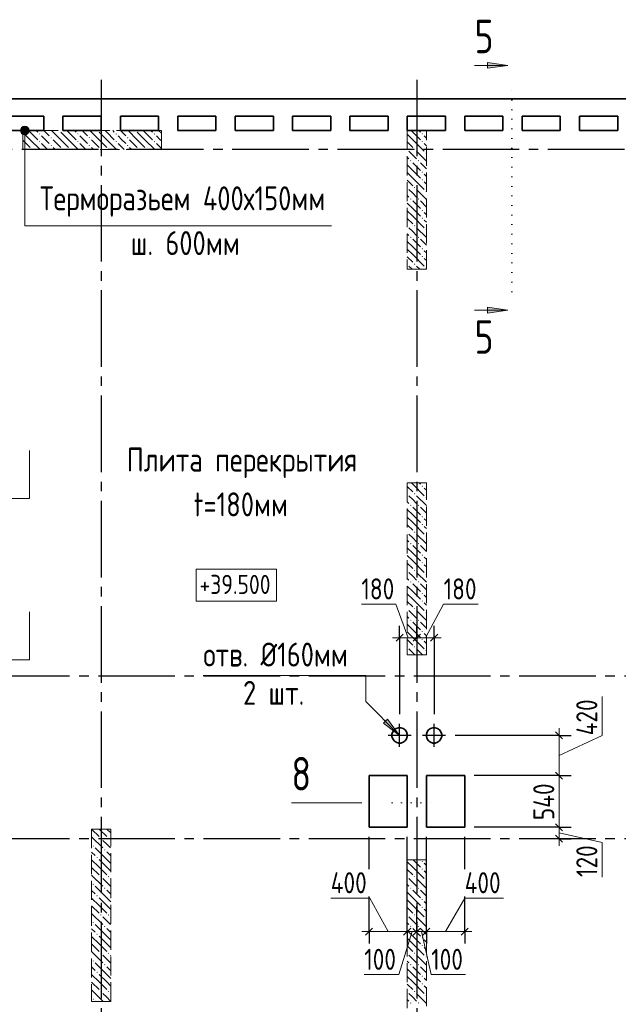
# Model space of a CAD drawing. Header units: millimetres. Extents: x 0 to 61017, y 0 to 42000.
# Tile 12 of 21: x 24087 to 30346, y 25370 to 35657. Entities that reach past the tile are written whole.
import ezdxf

# ---------------------------------------------------------------- set-up
doc = ezdxf.new("R2010")
doc.units = ezdxf.units.MM
for name, pattern in [('______2', [270, 200, -70]), ('______5', [1100, 800, -100, 100, -100]), ('______9', [100, 0, -100])]:
    doc.linetypes.add(name, pattern=pattern)
for name, color, linetype, lineweight in [('Standard', 7, 'Continuous', 25), ('Высотные отметки', 7, 'Continuous', 25), ('ЖБ Перекрытие верхний уровень', 7, 'Continuous', 35), ('ЖБ Пилон', 7, 'Continuous', 35), ('Оси', 40, '______5', 18), ('Примечания', 7, 'Continuous', 25), ('Размерная выноска', 7, 'Continuous', 13), ('Узлы символ', 7, 'Continuous', 25)]:
    doc.layers.add(name, color=color, linetype=linetype, lineweight=lineweight)
doc.styles.add('GOST 2.304-81', font='txt')
doc.styles.add('ISOCPEUR', font='txt')

msp = doc.modelspace()

# ---------------------------------------------------------------- hatches: boundary and pattern name
at = {"layer": 'ЖБ Пилон', "linetype": 'Continuous', "lineweight": 18, "transparency": 33554687}
for points in [[(24290, 34463), (24297, 34470), (24303, 34463), (24297, 34457)], [(24500, 34500), (24497, 34497), (24494, 34500)], [(24690, 34463), (24697, 34470), (24703, 34463), (24697, 34457)], [(24900, 34500), (24897, 34497), (24894, 34500)], [(25090, 34463), (25097, 34470), (25103, 34463), (25097, 34457)], [(25300, 34500), (25297, 34497), (25294, 34500)], [(25490, 34463), (25497, 34470), (25503, 34463), (25497, 34457)], [(28290, 34463), (28297, 34470), (28303, 34463), (28297, 34457)], [(24290, 34383), (24297, 34390), (24303, 34383), (24297, 34377)], [(24410, 34423), (24417, 34430), (24423, 34423), (24417, 34417)], [(24690, 34383), (24697, 34390), (24703, 34383), (24697, 34377)], [(24810, 34423), (24817, 34430), (24823, 34423), (24817, 34417)], [(25090, 34383), (25097, 34390), (25103, 34383), (25097, 34377)], [(25210, 34423), (25217, 34430), (25223, 34423), (25217, 34417)], [(25490, 34383), (25497, 34390), (25503, 34383), (25497, 34377)], [(28290, 34383), (28297, 34390), (28303, 34383), (28297, 34377)], [(24130, 34303), (24137, 34310), (24143, 34303), (24140, 34300), (24134, 34300)], [(24210, 34303), (24217, 34310), (24223, 34303), (24220, 34300), (24214, 34300)], [(24410, 34343), (24417, 34350), (24423, 34343), (24417, 34337)], [(24530, 34303), (24537, 34310), (24543, 34303), (24540, 34300), (24534, 34300)], [(24610, 34303), (24617, 34310), (24623, 34303), (24620, 34300), (24614, 34300)], [(24810, 34343), (24817, 34350), (24823, 34343), (24817, 34337)], [(24930, 34303), (24937, 34310), (24943, 34303), (24940, 34300), (24934, 34300)], [(25010, 34303), (25017, 34310), (25023, 34303), (25020, 34300), (25014, 34300)], [(25210, 34343), (25217, 34350), (25223, 34343), (25217, 34337)], [(25330, 34303), (25337, 34310), (25343, 34303), (25340, 34300), (25334, 34300)], [(25410, 34303), (25417, 34310), (25423, 34303), (25420, 34300), (25414, 34300)], [(28140, 34307), (28143, 34303), (28140, 34300)], [(28210, 34303), (28217, 34310), (28223, 34303), (28217, 34297)], [(28330, 34263), (28337, 34270), (28340, 34267), (28340, 34260), (28337, 34257)], [(28170, 34183), (28177, 34190), (28183, 34183), (28177, 34177)], [(28250, 34183), (28257, 34190), (28263, 34183), (28257, 34177)], [(28290, 34063), (28297, 34070), (28303, 34063), (28297, 34057)], [(28290, 33983), (28297, 33990), (28303, 33983), (28297, 33977)], [(28140, 33907), (28143, 33903), (28140, 33900)], [(28210, 33903), (28217, 33910), (28223, 33903), (28217, 33897)], [(28330, 33863), (28337, 33870), (28340, 33867), (28340, 33860), (28337, 33857)], [(28170, 33783), (28177, 33790), (28183, 33783), (28177, 33777)], [(28250, 33783), (28257, 33790), (28263, 33783), (28257, 33777)], [(28290, 33663), (28297, 33670), (28303, 33663), (28297, 33657)], [(28290, 33583), (28297, 33590), (28303, 33583), (28297, 33577)], [(28140, 33507), (28143, 33503), (28140, 33500)], [(28210, 33503), (28217, 33510), (28223, 33503), (28217, 33497)], [(28330, 33463), (28337, 33470), (28340, 33467), (28340, 33460), (28337, 33457)], [(28170, 33383), (28177, 33390), (28183, 33383), (28177, 33377)], [(28250, 33383), (28257, 33390), (28263, 33383), (28257, 33377)], [(28290, 33263), (28297, 33270), (28303, 33263), (28297, 33257)], [(28290, 33183), (28297, 33190), (28303, 33183), (28297, 33177)], [(28140, 33107), (28143, 33103), (28140, 33100)], [(28210, 33103), (28217, 33110), (28223, 33103), (28217, 33097)], [(28330, 33063), (28337, 33070), (28340, 33067), (28340, 33060), (28337, 33057)], [(28290, 30783), (28297, 30790), (28303, 30783), (28297, 30777)], [(28140, 30707), (28143, 30703), (28140, 30700)], [(28210, 30703), (28217, 30710), (28223, 30703), (28217, 30697)], [(28330, 30663), (28337, 30670), (28340, 30667), (28340, 30660), (28337, 30657)], [(28170, 30583), (28177, 30590), (28183, 30583), (28177, 30577)], [(28250, 30583), (28257, 30590), (28263, 30583), (28257, 30577)], [(28290, 30463), (28297, 30470), (28303, 30463), (28297, 30457)], [(28290, 30383), (28297, 30390), (28303, 30383), (28297, 30377)], [(28140, 30307), (28143, 30303), (28140, 30300)], [(28210, 30303), (28217, 30310), (28223, 30303), (28217, 30297)], [(28330, 30263), (28337, 30270), (28340, 30267), (28340, 30260), (28337, 30257)], [(28170, 30183), (28177, 30190), (28183, 30183), (28177, 30177)], [(28250, 30183), (28257, 30190), (28263, 30183), (28257, 30177)], [(28290, 30063), (28297, 30070), (28303, 30063), (28297, 30057)], [(28290, 29983), (28297, 29990), (28303, 29983), (28297, 29977)], [(28140, 29907), (28143, 29903), (28140, 29900)], [(28210, 29903), (28217, 29910), (28223, 29903), (28217, 29897)], [(28330, 29863), (28337, 29870), (28340, 29867), (28340, 29860), (28337, 29857)], [(28170, 29783), (28177, 29790), (28183, 29783), (28177, 29777)], [(28250, 29783), (28257, 29790), (28263, 29783), (28257, 29777)], [(28290, 29663), (28297, 29670), (28303, 29663), (28297, 29657)], [(28290, 29583), (28297, 29590), (28303, 29583), (28297, 29577)], [(28140, 29507), (28143, 29503), (28140, 29500)], [(28210, 29503), (28217, 29510), (28223, 29503), (28217, 29497)], [(28330, 29463), (28337, 29470), (28340, 29467), (28340, 29460), (28337, 29457)], [(28170, 29383), (28177, 29390), (28183, 29383), (28177, 29377)], [(28250, 29383), (28257, 29390), (28263, 29383), (28257, 29377)], [(28290, 29263), (28297, 29270), (28303, 29263), (28297, 29257)], [(28290, 29183), (28297, 29190), (28303, 29183), (28297, 29177)], [(28140, 29107), (28143, 29103), (28140, 29100)], [(28210, 29103), (28217, 29110), (28223, 29103), (28217, 29097)], [(28330, 29063), (28337, 29070), (28340, 29067), (28340, 29060), (28337, 29057)], [(24930, 27103), (24937, 27110), (24943, 27103), (24937, 27097)], [(25010, 27103), (25017, 27110), (25023, 27103), (25017, 27097)], [(24850, 27023), (24857, 27030), (24863, 27023), (24857, 27017)], [(24970, 26983), (24977, 26990), (24983, 26983), (24977, 26977)], [(24890, 26903), (24897, 26910), (24903, 26903), (24897, 26897)], [(28290, 26863), (28297, 26870), (28303, 26863), (28297, 26857)], [(28290, 26783), (28297, 26790), (28303, 26783), (28297, 26777)], [(24930, 26703), (24937, 26710), (24943, 26703), (24937, 26697)], [(25010, 26703), (25017, 26710), (25023, 26703), (25017, 26697)], [(28140, 26707), (28143, 26703), (28140, 26700)], [(28210, 26703), (28217, 26710), (28223, 26703), (28217, 26697)], [(28330, 26663), (28337, 26670), (28340, 26667), (28340, 26660), (28337, 26657)], [(24850, 26623), (24857, 26630), (24863, 26623), (24857, 26617)], [(24970, 26583), (24977, 26590), (24983, 26583), (24977, 26577)], [(28170, 26583), (28177, 26590), (28183, 26583), (28177, 26577)], [(28250, 26583), (28257, 26590), (28263, 26583), (28257, 26577)], [(24890, 26503), (24897, 26510), (24903, 26503), (24897, 26497)], [(28290, 26463), (28297, 26470), (28303, 26463), (28297, 26457)], [(28290, 26383), (28297, 26390), (28303, 26383), (28297, 26377)], [(24930, 26303), (24937, 26310), (24943, 26303), (24937, 26297)], [(25010, 26303), (25017, 26310), (25023, 26303), (25017, 26297)], [(28140, 26307), (28143, 26303), (28140, 26300)], [(28210, 26303), (28217, 26310), (28223, 26303), (28217, 26297)], [(28330, 26263), (28337, 26270), (28340, 26267), (28340, 26260), (28337, 26257)], [(24850, 26223), (24857, 26230), (24863, 26223), (24857, 26217)], [(24970, 26183), (24977, 26190), (24983, 26183), (24977, 26177)], [(28170, 26183), (28177, 26190), (28183, 26183), (28177, 26177)], [(28250, 26183), (28257, 26190), (28263, 26183), (28257, 26177)], [(24890, 26103), (24897, 26110), (24903, 26103), (24897, 26097)], [(28290, 26063), (28297, 26070), (28303, 26063), (28297, 26057)], [(28290, 25983), (28297, 25990), (28303, 25983), (28297, 25977)], [(24850, 25823), (24857, 25830), (24863, 25823), (24857, 25817)], [(24930, 25903), (24937, 25910), (24943, 25903), (24937, 25897)], [(25010, 25903), (25017, 25910), (25023, 25903), (25017, 25897)], [(28140, 25907), (28143, 25903), (28140, 25900)], [(28210, 25903), (28217, 25910), (28223, 25903), (28217, 25897)], [(28330, 25863), (28337, 25870), (28340, 25867), (28340, 25860), (28337, 25857)], [(24970, 25783), (24977, 25790), (24983, 25783), (24977, 25777)], [(28170, 25783), (28177, 25790), (28183, 25783), (28177, 25777)], [(28250, 25783), (28257, 25790), (28263, 25783), (28257, 25777)], [(24890, 25703), (24897, 25710), (24903, 25703), (24897, 25697)], [(28290, 25663), (28297, 25670), (28303, 25663), (28297, 25657)], [(28290, 25583), (28297, 25590), (28303, 25583), (28297, 25577)], [(24850, 25423), (24857, 25430), (24863, 25423), (24857, 25417)], [(24930, 25503), (24937, 25510), (24943, 25503), (24937, 25497)], [(25010, 25503), (25017, 25510), (25023, 25503), (25017, 25497)], [(28140, 25507), (28143, 25503), (28140, 25500)], [(28210, 25503), (28217, 25510), (28223, 25503), (28217, 25497)], [(28330, 25463), (28337, 25470), (28340, 25467), (28340, 25460), (28337, 25457)], [(28170, 25383), (28177, 25390), (28183, 25383), (28177, 25377)], [(28250, 25383), (28257, 25390), (28263, 25383), (28257, 25377)]]:
    msp.add_hatch(color=7, dxfattribs=at).paths.add_polyline_path(points, flags=16)
at = {"layer": 'Примечания', "linetype": 'Continuous', "lineweight": 13, "transparency": 33554687}
for points in [[(24095, 34500), (24185, 34500), (24179, 34522)], [(24095, 34500), (24179, 34522), (24101, 34522)], [(24101, 34477), (24185, 34500), (24095, 34500)], [(24101, 34522), (24179, 34522), (24163, 34539)], [(24101, 34522), (24163, 34539), (24117, 34539)], [(24101, 34477), (24179, 34477), (24185, 34500)], [(24117, 34461), (24179, 34477), (24101, 34477)], [(24117, 34539), (24163, 34539), (24140, 34545)], [(24117, 34461), (24163, 34461), (24179, 34477)], [(24163, 34461), (24117, 34461), (24140, 34455)]]:
    msp.add_hatch(color=7, dxfattribs=at).paths.add_polyline_path(points)
msp.add_hatch(color=7, dxfattribs=at).paths.add_polyline_path([(27933, 28350), (28060, 28180), (27890, 28307)], flags=16)
at = {"layer": 'Узлы символ', "linetype": 'Continuous', "lineweight": 13, "transparency": 33554687}
for points in [[(28980, 35209), (29190, 35179), (28980, 35149)], [(28980, 32652), (29190, 32622), (28980, 32592)]]:
    msp.add_hatch(color=7, dxfattribs=at).paths.add_polyline_path(points, flags=16)

# ---------------------------------------------------------------- linework, layer by layer
at = {"layer": 'Standard', "color": 7, "linetype": 'Continuous', "lineweight": 13, "transparency": 33554687}
for p, q in [((28020, 29550), (27660, 29550)), ((28150, 29200), (28020, 29550)), ((28330, 29200), (28520, 29550)), ((28520, 29550), (28880, 29550)), ((28060, 29200), (27985, 29200)), ((28060, 29200), (28240, 29200)), ((28240, 29200), (28420, 29200)), ((28420, 29200), (28495, 29200)), ((30177, 28180), (30177, 28587)), ((29727, 28180), (29727, 28255)), ((29727, 27970), (30177, 28180)), ((29727, 28180), (29727, 27760)), ((29727, 27220), (29727, 27100)), ((29727, 27160), (30177, 27060)), ((29727, 27100), (29727, 27025)), ((30177, 27060), (30177, 26700)), ((27747, 26480), (27340, 26480)), ((27940, 26130), (27747, 26480)), ((28540, 26130), (28740, 26480)), ((28740, 26480), (29147, 26480)), ((27740, 26130), (27665, 26130)), ((28190, 26130), (28050, 25680)), ((28140, 26130), (28240, 26130)), ((28240, 26130), (28340, 26130)), ((28290, 26130), (28390, 25680)), ((28340, 26130), (28740, 26130)), ((28740, 26130), (28815, 26130)), ((28050, 25680), (27690, 25680)), ((28390, 25680), (28750, 25680))]:
    msp.add_line(p, q, dxfattribs=at)
at = {"layer": 'Standard', "color": 251, "linetype": 'Continuous', "lineweight": -3, "true_color": 0x656565, "transparency": 33554687}
for p, q in [((28060, 29200), (28060, 29325)), ((28240, 29200), (28240, 29325)), ((28420, 29200), (28420, 29325)), ((28060, 29200), (28060, 29075)), ((28060, 29200), (28060, 28400)), ((28240, 29200), (28240, 29075)), ((28240, 29200), (28240, 29200)), ((28420, 29200), (28420, 29075)), ((28420, 29200), (28420, 28400)), ((29727, 28180), (28640, 28180)), ((29727, 28180), (29602, 28180)), ((29727, 28180), (29852, 28180)), ((29727, 27760), (28840, 27760)), ((29727, 27760), (29602, 27760)), ((29727, 27760), (29852, 27760)), ((29727, 27220), (28840, 27220)), ((29727, 27220), (29602, 27220)), ((29727, 27220), (29852, 27220)), ((27740, 26782), (27740, 27120)), ((28740, 26782), (28740, 27120)), ((29727, 27100), (29602, 27100)), ((29727, 27100), (29852, 27100)), ((29727, 27100), (29727, 27100)), ((28740, 26130), (28740, 26497)), ((28240, 26130), (28240, 26395)), ((27740, 26130), (27740, 26255)), ((28140, 26130), (28140, 26255)), ((28240, 26130), (28240, 26255)), ((28340, 26130), (28340, 26255)), ((28740, 26130), (28740, 26255)), ((27740, 26130), (27740, 26005)), ((28140, 26130), (28140, 26005)), ((28240, 26130), (28240, 26005)), ((28340, 26130), (28340, 26005)), ((28740, 26130), (28740, 26005))]:
    msp.add_line(p, q, dxfattribs=at)
at = {"layer": 'Standard', "color": 7, "linetype": 'Continuous', "lineweight": 25, "transparency": 33554687}
for p, q in [((28022, 29163), (28097, 29238)), ((28202, 29163), (28277, 29238)), ((28382, 29163), (28458, 29238)), ((29689, 28217), (29764, 28142)), ((29689, 27797), (29764, 27722)), ((29689, 27257), (29764, 27182)), ((29689, 27138), (29764, 27063)), ((27702, 26092), (27777, 26167)), ((28102, 26092), (28177, 26167)), ((28202, 26092), (28277, 26167)), ((28302, 26092), (28377, 26167)), ((28702, 26092), (28777, 26167))]:
    msp.add_line(p, q, dxfattribs=at)
at = {"layer": 'Standard', "color": 8, "linetype": '______5', "lineweight": -3, "transparency": 33554687}
for p, q in [((28060, 28060), (28060, 28300)), ((28420, 28060), (28420, 28300)), ((28180, 28180), (27940, 28180)), ((28540, 28180), (28300, 28180))]:
    msp.add_line(p, q, dxfattribs=at)
at = {"layer": 'Standard', "color": 7, "linetype": 'Continuous', "lineweight": 13, "transparency": 33554687}
for points in [[(29727, 27760), (29727, 27261), (29727, 27261), (29727, 27220)], [(27740, 26130), (27741, 26130), (27741, 26130), (28140, 26130)]]:
    msp.add_lwpolyline(points, dxfattribs=at)
at = {"layer": 'Standard', "color": 251, "linetype": 'Continuous', "lineweight": -3, "true_color": 0x656565, "transparency": 33554687}
for points in [[(28140, 26130), (28140, 26497), (28140, 26497), (28140, 26899), (28140, 26899), (28140, 27120)], [(28340, 26130), (28340, 26497), (28340, 26497), (28340, 26996), (28340, 26996), (28340, 27120)], [(27740, 26130), (27740, 26167), (27740, 26167), (27740, 26497), (27740, 26497)]]:
    msp.add_lwpolyline(points, dxfattribs=at)
at = {"layer": 'Высотные отметки', "color": 7, "linetype": 'Continuous', "lineweight": 18, "transparency": 33554687}
msp.add_lwpolyline([(25934, 29583), (26771, 29583), (26771, 29917), (25934, 29917), (25934, 29583)], dxfattribs=at)
at = {"layer": 'ЖБ Перекрытие верхний уровень', "color": 7, "linetype": 'Continuous', "lineweight": 35, "transparency": 33554687}
for p, q in [((28240, 34830), (21730, 34830)), ((34930, 34830), (28240, 34830)), ((23940, 34650), (24340, 34650)), ((24340, 34650), (24340, 34500)), ((24540, 34500), (24540, 34650)), ((24540, 34650), (24940, 34650)), ((24940, 34650), (24940, 34500)), ((25140, 34500), (25140, 34650)), ((25140, 34650), (25540, 34650)), ((25540, 34650), (25540, 34500)), ((25740, 34500), (25740, 34650)), ((25740, 34650), (26140, 34650)), ((26140, 34650), (26140, 34500)), ((26340, 34500), (26340, 34650)), ((26340, 34650), (26740, 34650)), ((26740, 34650), (26740, 34500)), ((26940, 34500), (26940, 34650)), ((26940, 34650), (27340, 34650)), ((27340, 34650), (27340, 34500)), ((27540, 34650), (27940, 34650)), ((27540, 34500), (27540, 34650)), ((27940, 34650), (27940, 34500)), ((28140, 34500), (28140, 34650)), ((28140, 34650), (28240, 34650)), ((28240, 34650), (28540, 34650)), ((28540, 34650), (28540, 34500)), ((28740, 34500), (28740, 34650)), ((28740, 34650), (29140, 34650)), ((29140, 34650), (29140, 34500)), ((29340, 34500), (29340, 34650)), ((29340, 34650), (29740, 34650)), ((29740, 34650), (29740, 34500)), ((29940, 34500), (29940, 34650)), ((29940, 34650), (30340, 34650)), ((30340, 34650), (30340, 34500)), ((24340, 34500), (23940, 34500)), ((24940, 34500), (24540, 34500)), ((25540, 34500), (25140, 34500)), ((26140, 34500), (25740, 34500)), ((26740, 34500), (26340, 34500)), ((27340, 34500), (26940, 34500)), ((27940, 34500), (27540, 34500)), ((28240, 34500), (28140, 34500)), ((28540, 34500), (28240, 34500)), ((29140, 34500), (28740, 34500)), ((29740, 34500), (29340, 34500)), ((30340, 34500), (29940, 34500)), ((27988, 28217), (27980, 28193)), ((27980, 28193), (27980, 28167)), ((28003, 28237), (27988, 28217)), ((28023, 28252), (28003, 28237)), ((28047, 28260), (28023, 28252)), ((28073, 28260), (28047, 28260)), ((28097, 28252), (28073, 28260)), ((28117, 28237), (28097, 28252)), ((28132, 28217), (28117, 28237)), ((28140, 28193), (28132, 28217)), ((28140, 28167), (28140, 28193)), ((28348, 28217), (28340, 28193)), ((28340, 28193), (28340, 28167)), ((28363, 28237), (28348, 28217)), ((28383, 28252), (28363, 28237)), ((28407, 28260), (28383, 28252)), ((28433, 28260), (28407, 28260)), ((28457, 28252), (28433, 28260)), ((28477, 28237), (28457, 28252)), ((28492, 28217), (28477, 28237)), ((28500, 28193), (28492, 28217)), ((28500, 28167), (28500, 28193)), ((27980, 28167), (27988, 28143)), ((27988, 28143), (28003, 28123)), ((28003, 28123), (28023, 28108)), ((28023, 28108), (28047, 28100)), ((28047, 28100), (28073, 28100)), ((28073, 28100), (28097, 28108)), ((28097, 28108), (28117, 28123)), ((28117, 28123), (28132, 28143)), ((28132, 28143), (28140, 28167)), ((28340, 28167), (28348, 28143)), ((28348, 28143), (28363, 28123)), ((28363, 28123), (28383, 28108)), ((28383, 28108), (28407, 28100)), ((28407, 28100), (28433, 28100)), ((28433, 28100), (28457, 28108)), ((28457, 28108), (28477, 28123)), ((28477, 28123), (28492, 28143)), ((28492, 28143), (28500, 28167)), ((28140, 27760), (27740, 27760)), ((27740, 27760), (27740, 27220)), ((28140, 27220), (28140, 27760)), ((28740, 27760), (28340, 27760)), ((28340, 27760), (28340, 27220)), ((28740, 27220), (28740, 27760)), ((27740, 27220), (28140, 27220)), ((28340, 27220), (28740, 27220))]:
    msp.add_line(p, q, dxfattribs=at)
at = {"layer": 'ЖБ Пилон', "color": 253, "linetype": '______2', "lineweight": 13, "true_color": 0xa0a0a0, "transparency": 33554687}
for p, q in [((25570, 34500), (24120, 34500)), ((24120, 34500), (24120, 34300)), ((25570, 34300), (25570, 34500)), ((28140, 34500), (28140, 33050)), ((28340, 34500), (28140, 34500)), ((28340, 33050), (28340, 34500)), ((24120, 34300), (25570, 34300)), ((28140, 33050), (28340, 33050)), ((28140, 30820), (28140, 29020)), ((28340, 30820), (28140, 30820)), ((28340, 29020), (28340, 30820)), ((28140, 29020), (28340, 29020)), ((24840, 27200), (24840, 25400)), ((25040, 27200), (24840, 27200)), ((25040, 25400), (25040, 27200)), ((28140, 26880), (28140, 25080)), ((28340, 26880), (28140, 26880)), ((28340, 25080), (28340, 26880)), ((24840, 25400), (25040, 25400))]:
    msp.add_line(p, q, dxfattribs=at)
at = {"layer": 'ЖБ Пилон', "color": 9, "linetype": 'Continuous', "lineweight": 18, "true_color": 0xc7c7c7, "transparency": 33554687}
for p, q in [((24120, 34480), (24197, 34403)), ((24197, 34483), (24180, 34500)), ((24197, 34483), (24277, 34403)), ((24260, 34500), (24277, 34483)), ((24340, 34500), (24397, 34443)), ((24517, 34403), (24420, 34500)), ((24517, 34483), (24597, 34403)), ((24597, 34483), (24580, 34500)), ((24597, 34483), (24677, 34403)), ((24660, 34500), (24677, 34483)), ((24740, 34500), (24797, 34443)), ((24917, 34403), (24820, 34500)), ((24917, 34483), (24997, 34403)), ((24997, 34483), (24980, 34500)), ((24997, 34483), (25077, 34403)), ((25060, 34500), (25077, 34483)), ((25140, 34500), (25197, 34443)), ((25317, 34403), (25220, 34500)), ((25317, 34483), (25397, 34403)), ((25397, 34483), (25380, 34500)), ((25397, 34483), (25477, 34403)), ((25460, 34500), (25477, 34483)), ((25540, 34500), (25570, 34470)), ((28197, 34483), (28180, 34500)), ((28197, 34483), (28277, 34403)), ((28260, 34500), (28277, 34483)), ((24120, 34400), (24197, 34323)), ((24197, 34403), (24300, 34300)), ((24357, 34403), (24317, 34443)), ((24317, 34363), (24380, 34300)), ((24397, 34363), (24357, 34403)), ((24437, 34403), (24517, 34323)), ((24517, 34403), (24597, 34323)), ((24597, 34403), (24700, 34300)), ((24757, 34403), (24717, 34443)), ((24717, 34363), (24780, 34300)), ((24797, 34363), (24757, 34403)), ((24837, 34403), (24917, 34323)), ((24917, 34403), (24997, 34323)), ((24997, 34403), (25100, 34300)), ((25157, 34403), (25117, 34443)), ((25117, 34363), (25180, 34300)), ((25197, 34363), (25157, 34403)), ((25237, 34403), (25317, 34323)), ((25317, 34403), (25397, 34323)), ((25397, 34403), (25500, 34300)), ((25557, 34403), (25517, 34443)), ((25517, 34363), (25570, 34310)), ((25570, 34390), (25557, 34403)), ((28140, 34460), (28197, 34403)), ((28140, 34380), (28197, 34323)), ((28197, 34403), (28317, 34283)), ((28340, 34420), (28317, 34443)), ((28317, 34363), (28340, 34340)), ((24437, 34323), (24460, 34300)), ((24837, 34323), (24860, 34300)), ((25237, 34323), (25260, 34300)), ((28197, 34243), (28157, 34283)), ((28237, 34283), (28340, 34180)), ((28140, 34220), (28157, 34203)), ((28237, 34203), (28197, 34243)), ((28197, 34163), (28277, 34083)), ((28277, 34163), (28340, 34100)), ((28197, 34083), (28140, 34140)), ((28140, 34060), (28197, 34003)), ((28197, 34083), (28277, 34003)), ((28140, 33980), (28197, 33923)), ((28197, 34003), (28317, 33883)), ((28340, 34020), (28317, 34043)), ((28317, 33963), (28340, 33940)), ((28197, 33843), (28157, 33883)), ((28237, 33883), (28340, 33780)), ((28140, 33820), (28157, 33803)), ((28237, 33803), (28197, 33843)), ((28197, 33763), (28277, 33683)), ((28277, 33763), (28340, 33700)), ((28197, 33683), (28140, 33740)), ((28140, 33660), (28197, 33603)), ((28197, 33683), (28277, 33603)), ((28340, 33620), (28317, 33643)), ((28140, 33580), (28197, 33523)), ((28197, 33603), (28317, 33483)), ((28317, 33563), (28340, 33540)), ((28197, 33443), (28157, 33483)), ((28237, 33403), (28197, 33443)), ((28237, 33483), (28340, 33380)), ((28140, 33420), (28157, 33403)), ((28197, 33283), (28140, 33340)), ((28197, 33363), (28277, 33283)), ((28277, 33363), (28340, 33300)), ((28140, 33260), (28197, 33203)), ((28197, 33283), (28277, 33203)), ((28340, 33220), (28317, 33243)), ((28140, 33180), (28197, 33123)), ((28197, 33203), (28317, 33083)), ((28317, 33163), (28340, 33140)), ((28190, 33050), (28157, 33083)), ((28237, 33083), (28270, 33050)), ((28140, 30780), (28197, 30723)), ((28180, 30820), (28197, 30803)), ((28197, 30803), (28317, 30683)), ((28260, 30820), (28277, 30803)), ((28317, 30763), (28340, 30740)), ((28197, 30643), (28157, 30683)), ((28237, 30683), (28340, 30580)), ((28140, 30620), (28157, 30603)), ((28237, 30603), (28197, 30643)), ((28197, 30563), (28277, 30483)), ((28277, 30563), (28340, 30500)), ((28197, 30483), (28140, 30540)), ((28140, 30460), (28197, 30403)), ((28197, 30483), (28277, 30403)), ((28140, 30380), (28197, 30323)), ((28197, 30403), (28317, 30283)), ((28340, 30420), (28317, 30443)), ((28317, 30363), (28340, 30340)), ((28197, 30243), (28157, 30283)), ((28237, 30283), (28340, 30180)), ((28140, 30220), (28157, 30203)), ((28237, 30203), (28197, 30243)), ((28197, 30163), (28277, 30083)), ((28277, 30163), (28340, 30100)), ((28197, 30083), (28140, 30140)), ((28140, 30060), (28197, 30003)), ((28197, 30083), (28277, 30003)), ((28340, 30020), (28317, 30043)), ((28140, 29980), (28197, 29923)), ((28197, 30003), (28317, 29883)), ((28317, 29963), (28340, 29940)), ((28197, 29843), (28157, 29883)), ((28237, 29803), (28197, 29843)), ((28237, 29883), (28340, 29780)), ((28140, 29820), (28157, 29803)), ((28197, 29683), (28140, 29740)), ((28197, 29763), (28277, 29683)), ((28277, 29763), (28340, 29700)), ((28140, 29660), (28197, 29603)), ((28197, 29683), (28277, 29603)), ((28340, 29620), (28317, 29643)), ((28140, 29580), (28197, 29523)), ((28197, 29603), (28317, 29483)), ((28317, 29563), (28340, 29540)), ((28197, 29443), (28157, 29483)), ((28237, 29403), (28197, 29443)), ((28237, 29483), (28340, 29380)), ((28140, 29420), (28157, 29403)), ((28197, 29283), (28140, 29340)), ((28197, 29363), (28277, 29283)), ((28277, 29363), (28340, 29300)), ((28140, 29260), (28197, 29203)), ((28197, 29283), (28277, 29203)), ((28340, 29220), (28317, 29243)), ((28140, 29180), (28197, 29123)), ((28197, 29203), (28317, 29083)), ((28317, 29163), (28340, 29140)), ((28140, 29020), (28140, 29020)), ((28197, 29043), (28157, 29083)), ((28220, 29020), (28197, 29043)), ((28237, 29083), (28300, 29020)), ((24840, 27200), (24917, 27123)), ((24920, 27200), (24997, 27123)), ((25000, 27200), (25040, 27160)), ((24840, 27120), (24957, 27003)), ((24997, 27043), (24957, 27083)), ((25037, 27083), (25040, 27080)), ((24840, 26960), (24877, 26923)), ((24997, 26883), (24877, 27003)), ((25037, 27003), (24997, 27043)), ((24997, 26963), (25040, 26920)), ((24917, 26803), (24840, 26880)), ((24917, 26883), (24997, 26803)), ((24997, 26883), (25040, 26840)), ((28140, 26860), (28197, 26803)), ((28200, 26880), (28277, 26803)), ((24840, 26800), (24917, 26723)), ((24917, 26803), (24997, 26723)), ((24997, 26803), (25040, 26760)), ((28140, 26780), (28197, 26723)), ((28197, 26803), (28317, 26683)), ((28340, 26820), (28317, 26843)), ((28317, 26763), (28340, 26740)), ((24840, 26720), (24957, 26603)), ((24997, 26643), (24957, 26683)), ((25037, 26683), (25040, 26680)), ((28197, 26643), (28157, 26683)), ((28237, 26683), (28340, 26580)), ((24840, 26560), (24877, 26523)), ((24997, 26483), (24877, 26603)), ((25037, 26603), (24997, 26643)), ((24997, 26563), (25040, 26520)), ((28140, 26620), (28157, 26603)), ((28237, 26603), (28197, 26643)), ((28197, 26563), (28277, 26483)), ((28277, 26563), (28340, 26500)), ((24917, 26403), (24840, 26480)), ((24917, 26483), (24997, 26403)), ((24997, 26483), (25040, 26440)), ((28197, 26483), (28140, 26540)), ((28140, 26460), (28197, 26403)), ((28197, 26483), (28277, 26403)), ((28340, 26420), (28317, 26443)), ((24840, 26400), (24917, 26323)), ((24917, 26403), (24997, 26323)), ((24997, 26403), (25040, 26360)), ((28140, 26380), (28197, 26323)), ((28197, 26403), (28317, 26283)), ((28317, 26363), (28340, 26340)), ((24840, 26320), (24957, 26203)), ((24997, 26243), (24957, 26283)), ((25037, 26203), (24997, 26243)), ((25037, 26283), (25040, 26280)), ((28197, 26243), (28157, 26283)), ((28237, 26203), (28197, 26243)), ((28237, 26283), (28340, 26180)), ((24840, 26160), (24877, 26123)), ((24997, 26083), (24877, 26203)), ((24997, 26163), (25040, 26120)), ((28140, 26220), (28157, 26203)), ((28197, 26083), (28140, 26140)), ((28197, 26163), (28277, 26083)), ((28277, 26163), (28340, 26100)), ((24917, 26003), (24840, 26080)), ((24917, 26083), (24997, 26003)), ((24997, 26083), (25040, 26040)), ((28140, 26060), (28197, 26003)), ((28197, 26083), (28277, 26003)), ((28340, 26020), (28317, 26043)), ((24840, 26000), (24917, 25923)), ((24917, 26003), (24997, 25923)), ((24997, 26003), (25040, 25960)), ((28140, 25980), (28197, 25923)), ((28197, 26003), (28317, 25883)), ((28317, 25963), (28340, 25940)), ((24840, 25920), (24957, 25803)), ((24997, 25843), (24957, 25883)), ((25037, 25803), (24997, 25843)), ((25037, 25883), (25040, 25880)), ((28197, 25843), (28157, 25883)), ((28237, 25803), (28197, 25843)), ((28237, 25883), (28340, 25780)), ((24840, 25760), (24877, 25723)), ((24997, 25683), (24877, 25803)), ((24997, 25763), (25040, 25720)), ((28140, 25820), (28157, 25803)), ((28197, 25683), (28140, 25740)), ((28197, 25763), (28277, 25683)), ((28277, 25763), (28340, 25700)), ((24917, 25603), (24840, 25680)), ((24917, 25683), (24997, 25603)), ((24997, 25683), (25040, 25640)), ((28140, 25660), (28197, 25603)), ((28197, 25683), (28277, 25603)), ((28340, 25620), (28317, 25643)), ((24840, 25600), (24917, 25523)), ((24840, 25520), (24957, 25403)), ((24917, 25603), (24997, 25523)), ((24997, 25603), (25040, 25560)), ((28140, 25580), (28197, 25523)), ((28197, 25603), (28317, 25483)), ((28317, 25563), (28340, 25540)), ((24997, 25443), (24957, 25483)), ((25037, 25403), (24997, 25443)), ((25037, 25483), (25040, 25480)), ((28140, 25420), (28157, 25403)), ((28197, 25443), (28157, 25483)), ((28237, 25403), (28197, 25443)), ((28237, 25483), (28340, 25380)), ((24880, 25400), (24877, 25403))]:
    msp.add_line(p, q, dxfattribs=at)
at = {"layer": 'Оси', "color": 8, "linetype": '______5', "lineweight": -3, "transparency": 33554687}
for p, q in [((24940, 35030), (24940, 16970)), ((28240, 35030), (28240, 16970)), ((50210, 34300), (4600, 34300)), ((50210, 34300), (4600, 34300)), ((49910, 28800), (4600, 28800)), ((49910, 27100), (4600, 27100))]:
    msp.add_line(p, q, dxfattribs=at)
at = {"layer": 'Примечания', "color": 7, "linetype": 'Continuous', "lineweight": 13, "transparency": 33554687}
for p, q in [((24095, 34500), (24095, 34500)), ((24140, 34545), (24140, 34545)), ((24185, 34500), (24185, 34500)), ((24140, 34455), (24140, 34455)), ((27890, 28307), (27933, 28350)), ((28060, 28180), (27890, 28307)), ((27912, 28328), (27901, 28339)), ((27933, 28350), (28060, 28180)), ((28060, 28180), (28060, 28180)), ((28060, 28180), (28060, 28180)), ((28060, 28180), (28060, 28180))]:
    msp.add_line(p, q, dxfattribs=at)
for points in [[(27349, 33503), (24140, 33503), (24140, 34500)], [(28060, 28180), (27706, 28534), (27706, 28807), (26007, 28807)]]:
    msp.add_lwpolyline(points, dxfattribs=at)
msp.add_circle((24140, 34500), 45, dxfattribs=at)
at = {"layer": 'Размерная выноска', "color": 7, "linetype": 'Continuous', "lineweight": 13, "transparency": 33554687}
for points in [[(23790, 30655), (24190, 30655), (24190, 31155)], [(23790, 28970), (24190, 28970), (24190, 29470)]]:
    msp.add_lwpolyline(points, dxfattribs=at)
at = {"layer": 'Узлы символ', "color": 7, "linetype": 'Continuous', "lineweight": 13, "transparency": 33554687}
for p, q in [((28980, 35149), (28980, 35209)), ((28980, 35209), (29190, 35179)), ((29190, 35179), (28843, 35179)), ((28980, 35179), (28965, 35179)), ((29190, 35179), (28980, 35149)), ((29190, 35179), (29190, 35179)), ((29190, 35179), (29190, 35179)), ((29190, 35179), (29190, 35179)), ((29190, 32622), (28843, 32622)), ((28980, 32622), (28965, 32622)), ((28980, 32592), (28980, 32652)), ((28980, 32652), (29190, 32622)), ((29190, 32622), (28980, 32592)), ((29190, 32622), (29190, 32622)), ((29190, 32622), (29190, 32622)), ((29190, 32622), (29190, 32622)), ((27666, 27476), (26928, 27476))]:
    msp.add_line(p, q, dxfattribs=at)
at = {"layer": 'Узлы символ', "color": 7, "linetype": '______9', "lineweight": 13, "transparency": 33554687}
for p, q in [((29232, 32815), (29232, 34956)), ((27981, 27476), (28409, 27476))]:
    msp.add_line(p, q, dxfattribs=at)

# ---------------------------------------------------------------- texts
at = {"layer": 'Standard', "color": 7, "linetype": 'Continuous', "lineweight": 25, "transparency": 33554687, "char_height": 220, "attachment_point": 7, "style": 'GOST 2.304-81'}
for s, insert, width in [('180', (27660, 29600), 485.09), ('180', (28520, 29600), 485.09), ('400', (27340, 26530), 531.97), ('400', (28740, 26530), 531.97), ('100', (27690, 25730), 485.08), ('100', (28390, 25730), 485.08)]:
    msp.add_mtext(s, dxfattribs=dict(at, insert=insert, width=width))
at = {"layer": 'Standard', "color": 7, "linetype": 'Continuous', "lineweight": 25, "transparency": 33554687, "char_height": 220, "attachment_point": 7, "rotation": 90, "style": 'GOST 2.304-81'}
for s, insert, width in [('420', (30127, 28180), 531.97), ('540', (29677, 27294), 516.4), ('120', (30127, 26700), 485.08)]:
    msp.add_mtext(s, dxfattribs=dict(at, insert=insert, width=width))
at = {"layer": 'Высотные отметки', "color": 7, "linetype": 'Continuous', "lineweight": 18, "transparency": 33554687, "insert": (25968, 29657), "char_height": 200, "width": 870.47, "attachment_point": 7, "style": 'GOST 2.304-81'}
msp.add_mtext('\\W1.02;+39.500', dxfattribs=at)
at = {"layer": 'Примечания', "color": 7, "linetype": 'Continuous', "lineweight": 25, "transparency": 33554687, "char_height": 250, "attachment_point": 7, "style": 'GOST 2.304-81'}
for s, insert, width in [('Терморазьем\\~400х150мм', (24299, 33598), 3189.08), ('ш.\\~600мм', (25249, 33198), 1279.44), ('отв.\\~Ø160мм', (26007, 28899), 1673.44), ('2\\~шт.', (26423, 28499), 835.51)]:
    msp.add_mtext(s, dxfattribs=dict(at, insert=insert, width=width))
at = {"layer": 'Примечания', "color": 251, "linetype": 'Continuous', "lineweight": 25, "true_color": 0x656565, "transparency": 33554687, "char_height": 250, "attachment_point": 7, "style": 'GOST 2.304-81'}
for s, insert, width in [('Плита\\~перекрытия', (25207, 30868), 2505.58), ('t=180мм', (25907, 30468), 1101.72)]:
    msp.add_mtext(s, dxfattribs=dict(at, insert=insert, width=width))
at = {"layer": 'Узлы символ', "color": 7, "linetype": 'Continuous', "lineweight": 35, "transparency": 33554687, "char_height": 350, "attachment_point": 7, "style": 'ISOCPEUR'}
for s, insert, width in [('\\W0.78;5', (28843, 35307), 380.82), ('\\W0.78;5', (28843, 32167), 380.82), ('\\W0.78;8', (26928, 27604), 380.81)]:
    msp.add_mtext(s, dxfattribs=dict(at, insert=insert, width=width))

doc.saveas('drawing.dxf')
